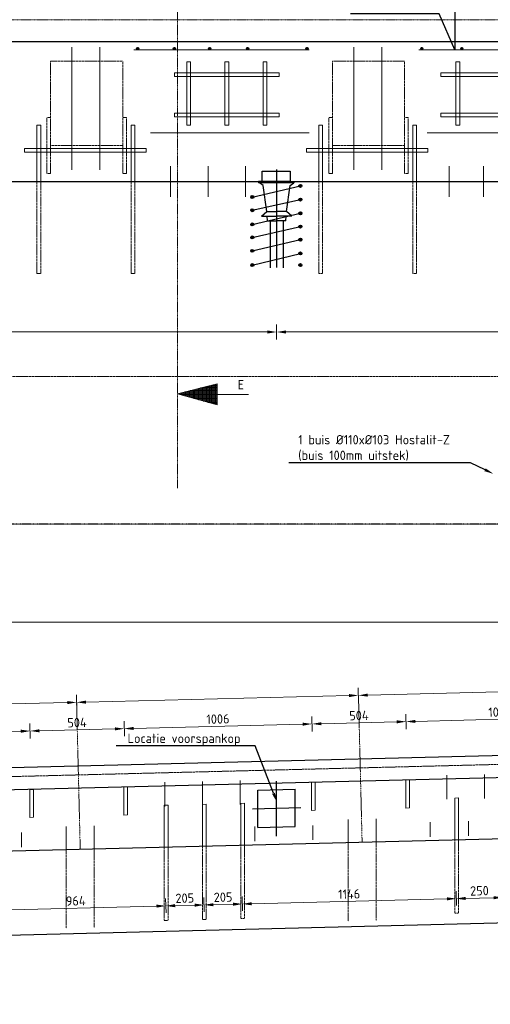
# Model space of a CAD drawing. Header units: millimetres. Extents: x -8028558 to 327273, y -63352 to 83293.
# Tile 58 of 195: x 9274 to 11794, y 2170 to 7445. Entities that reach past the tile are written whole.
import ezdxf
from ezdxf import colors
from ezdxf.entities.mleader import LeaderData, LeaderLine
from ezdxf.math import Vec2, Vec3

# ---------------------------------------------------------------- set-up
doc = ezdxf.new("R2010")
doc.units = ezdxf.units.MM
for name, pattern in [('NLCS-HIDDEN', [4, 2, -2]), ('XX-AFBREEK', [7, 4, -1, 1, -1]), ('XX-HART', [13, 4, -2, 1, -2, 4]), ('ZZ-HIDDEN-SO', [4, 2, -2])]:
    doc.linetypes.add(name, pattern=pattern)
for name, color, linetype, lineweight in [('B-CO-BC-AANGRENZENDE CONSTRUCTIE_STAAL-A', 253, 'Continuous', 18), ('B-CO-BC-AFBREEKLIJN-G', 7, 'XX-AFBREEK', 18), ('B-CO-BC-AFBREEKLIJN-GD', 7, 'XX-AFBREEK', 25), ('B-CO-BC-AFBREEKLIJN-GN', 7, 'NLCS-HIDDEN', 13), ('B-CO-BC-BETONVORM-GD', 90, 'Continuous', 25), ('B-CO-BC-BETONVORM-GN', 10, 'ZZ-HIDDEN-SO', 13), ('B-CO-BC-BETONVORM-M', 7, 'Continuous', 18), ('B-CO-BC-BETONVORM_GEWAPEND-T70', 210, 'Continuous', 70), ('B-CO-BC-STORTNAAD-GD', 10, 'BC-STORTNAAD', 25), ('B-CO-BC-VOORSPANNING-GD', 200, 'Continuous', 25), ('B-CO-BC-WAPENING-G', 170, 'Continuous', 18), ('B-CO-BC-WAPENING-GD', 130, 'Continuous', 25), ('B-CO-BC-WAPENING-GN', 150, 'NLCS-HIDDEN', 13), ('B-CO-BC-WAPENING_HOOFDWAPENING-G', 170, 'Continuous', 18), ('B-CO-BC-WAPENING_HOOFDWAPENING-GN', 140, 'NLCS-HIDDEN', 13), ('N-CO-BC-WAPENING_LOOPLIJN-G', 10, 'Continuous', 18), ('X-XX-AL-HARTLIJN-G', 7, 'XX-HART', 18), ('X-XX-AL-M', 7, 'Continuous', 18), ('X-XX-AL-VERWIJZING-T25', 7, 'Continuous', 25)]:
    doc.layers.add(name, color=color, linetype=linetype, lineweight=lineweight)
doc.styles.add('NLCS-ISO-MM20-T25', font='NLCS-ISO.ttf', dxfattribs={"height": 50})
doc.linetypes.add('BC-STORTNAAD', pattern='A,15,-1,[175,NLCS.SHX,S=1,R=0,X=0,Y=0],-1', length=17)
doc.dimstyles.new('NLCS-MM20-T25-PIJL_L0_H0', dxfattribs={"dimscale": 20, "dimtxt": 2.5, "dimasz": 2.5, "dimexe": 2, "dimexo": 2, "dimgap": 0.7, "dimtad": 1, "dimdec": 0, "dimzin": 0, "dimdsep": 46, "dimtxsty": 'NLCS-ISO-MM20-T25', "dimcen": 0, "dimdle": 2, "dimclrd": 256, "dimclre": 256, "dimclrt": 256, "dimadec": 0, "dimazin": 0, "dimtfac": 1, "dimtdec": 3, "dimtofl": 0, "dimtmove": 0, "dimatfit": 3, "dimfxl": 2, "dimfxlon": 1, "dimtfillclr": 256, "dimtolj": 1, "dimtzin": 0, "dimlwd": -1, "dimlwe": -1, "dimarcsym": 0})
doc.dimstyles.new('NLCS-MM20-T25-PIJL_L0_H4', dxfattribs={"dimscale": 20, "dimtxt": 2.5, "dimasz": 2.5, "dimexe": 2, "dimexo": 2, "dimgap": 0.7, "dimtad": 1, "dimdec": 0, "dimzin": 0, "dimdsep": 46, "dimtxsty": 'NLCS-ISO-MM20-T25', "dimcen": 0, "dimdle": 2, "dimclrd": 256, "dimclre": 256, "dimclrt": 256, "dimadec": 4, "dimazin": 0, "dimtfac": 1, "dimtdec": 3, "dimtofl": 0, "dimtmove": 0, "dimatfit": 3, "dimfxl": 2, "dimfxlon": 1, "dimtfillclr": 256, "dimtolj": 1, "dimtzin": 0, "dimlwd": -1, "dimlwe": -1, "dimarcsym": 0})
pattern_1 = [(45, (0, 0), (-2.8284271, 2.8284271), []), (45, (0, 2.4284), (-2.8284271, 2.8284271), []), (45, (0, 2.5284), (-2.8284271, 2.8284271), []), (45, (0, 2.6284), (-2.8284271, 2.8284271), [])]

# ---------------------------------------------------------------- blocks, each defined once
blk = doc.blocks.new('*D1616')
at = {"layer": 'B-CO-BC-BETONVORM-M', "transparency": 16777216}
for p, q in [((10649.9, 5812.2), (10649.9, 5732.2)), ((13494.9, 5812.2), (13494.9, 5732.2)), ((13444.9, 5772.2), (10699.9, 5772.2))]:
    blk.add_line(p, q, dxfattribs=at)
for points in [[(10699.9, 5780.5), (10699.9, 5763.8), (10649.9, 5772.2)], [(13444.9, 5780.5), (13444.9, 5763.8), (13494.9, 5772.2)]]:
    blk.add_solid(points, dxfattribs=at)
at = {"layer": 'B-CO-BC-BETONVORM-M', "transparency": 16777216, "insert": (12072.4, 5811.2), "char_height": 50, "attachment_point": 5, "style": 'NLCS-ISO-MM20-T25'}
blk.add_mtext('\\A1;2845', dxfattribs=at)
blk = doc.blocks.new('*D1619')
at = {"layer": 'B-CO-BC-BETONVORM-M', "transparency": 16777216}
for p, q in [((5899.9, 5812.2), (5899.9, 5732.2)), ((10649.9, 5812.2), (10649.9, 5732.2)), ((10599.9, 5772.2), (5949.9, 5772.2))]:
    blk.add_line(p, q, dxfattribs=at)
for points in [[(5949.9, 5780.5), (5949.9, 5763.8), (5899.9, 5772.2)], [(10599.9, 5780.5), (10599.9, 5763.8), (10649.9, 5772.2)]]:
    blk.add_solid(points, dxfattribs=at)
at = {"layer": 'B-CO-BC-BETONVORM-M', "transparency": 16777216, "insert": (8274.9, 5811.2), "char_height": 50, "attachment_point": 5, "style": 'NLCS-ISO-MM20-T25'}
blk.add_mtext('\\A1;4750', dxfattribs=at)
blk = doc.blocks.new('*D1693')
at = {"layer": 'X-XX-AL-M', "transparency": 16777216}
for p, q in [((-4319.8, 4177.1), (-4319.8, 4257.1)), ((14649.8, 4177.1), (14649.8, 4257.1)), ((14599.8, 4217.1), (-4269.8, 4217.1))]:
    blk.add_line(p, q, dxfattribs=at)
for points in [[(-4269.8, 4225.4), (-4269.8, 4208.7), (-4319.8, 4217.1)], [(14599.8, 4225.4), (14599.8, 4208.7), (14649.8, 4217.1)]]:
    blk.add_solid(points, dxfattribs=at)
at = {"layer": 'X-XX-AL-M', "transparency": 16777216, "insert": (5165, 4256.1), "char_height": 50, "attachment_point": 5, "style": 'NLCS-ISO-MM20-T25'}
blk.add_mtext('\\A1;18970', dxfattribs=at)
blk = doc.blocks.new('*D1707')
at = {"layer": 'X-XX-AL-M', "transparency": 16777216}
for p, q in [((9579.5, 3747.8), (9577.5, 3827.8)), ((8069.9, 3710.2), (8067.9, 3790.2)), ((8118.9, 3751.5), (9528.5, 3786.5))]:
    blk.add_line(p, q, dxfattribs=at)
for points in [[(8118.7, 3759.8), (8119.1, 3743.1), (8068.9, 3750.2)], [(9528.3, 3794.9), (9528.7, 3778.2), (9578.5, 3787.8)]]:
    blk.add_solid(points, dxfattribs=at)
blk = doc.blocks.new('*D1708')
at = {"layer": 'X-XX-AL-M', "transparency": 16777216}
for p, q in [((11089, 3785.3), (11087, 3865.3)), ((9579.5, 3747.8), (9577.5, 3827.8)), ((9628.4, 3789), (11038, 3824.1))]:
    blk.add_line(p, q, dxfattribs=at)
for points in [[(11037.8, 3832.4), (11038.2, 3815.8), (11088, 3825.3)], [(9628.2, 3797.3), (9628.7, 3780.7), (9578.5, 3787.8)]]:
    blk.add_solid(points, dxfattribs=at)
blk = doc.blocks.new('*D1709')
at = {"layer": 'X-XX-AL-M', "transparency": 16777216}
for p, q in [((11089, 3785.3), (11087, 3865.3)), ((11138, 3826.6), (12547.5, 3861.6)), ((12598.5, 3822.9), (12596.5, 3902.9))]:
    blk.add_line(p, q, dxfattribs=at)
for points in [[(12547.3, 3870), (12547.8, 3853.3), (12597.5, 3862.9)], [(11137.8, 3834.9), (11138.2, 3818.2), (11088, 3825.3)]]:
    blk.add_solid(points, dxfattribs=at)
blk = doc.blocks.new('*D1653')
at = {"layer": 'X-XX-AL-M', "transparency": 16777216}
for p, q in [((8325, 3569.2), (8323, 3649.2)), ((9330.7, 3594.3), (9328.7, 3674.3)), ((8374, 3610.4), (9279.7, 3633.1))]:
    blk.add_line(p, q, dxfattribs=at)
for points in [[(9279.5, 3641.4), (9279.9, 3624.7), (9329.7, 3634.3)], [(8373.8, 3618.8), (8374.2, 3602.1), (8324, 3609.2)]]:
    blk.add_solid(points, dxfattribs=at)
at = {"layer": 'X-XX-AL-M', "transparency": 16777216, "insert": (8825.9, 3660.7), "char_height": 50, "attachment_point": 5, "rotation": 1.4321, "style": 'NLCS-ISO-MM20-T25'}
blk.add_mtext('\\A1;1006', dxfattribs=at)
blk = doc.blocks.new('*D1654')
at = {"layer": 'X-XX-AL-M', "transparency": 16777216}
for p, q in [((9330.7, 3594.3), (9328.7, 3674.3)), ((9379.7, 3635.6), (9783.5, 3645.7)), ((9834.5, 3606.9), (9832.5, 3686.9))]:
    blk.add_line(p, q, dxfattribs=at)
for points in [[(9379.5, 3643.9), (9379.9, 3627.2), (9329.7, 3634.3)], [(9783.3, 3654), (9783.8, 3637.3), (9833.5, 3646.9)]]:
    blk.add_solid(points, dxfattribs=at)
at = {"layer": 'X-XX-AL-M', "transparency": 16777216, "insert": (9580.6, 3679.6), "char_height": 50, "attachment_point": 5, "rotation": 1.4321, "style": 'NLCS-ISO-MM20-T25'}
blk.add_mtext('\\A1;504', dxfattribs=at)
blk = doc.blocks.new('*D1655')
at = {"layer": 'X-XX-AL-M', "transparency": 16777216}
for p, q in [((10840.2, 3632.1), (10838.2, 3712)), ((9834.5, 3606.9), (9832.5, 3686.9)), ((9883.5, 3648.2), (10789.2, 3670.8))]:
    blk.add_line(p, q, dxfattribs=at)
for points in [[(9883.3, 3656.5), (9883.7, 3639.8), (9833.5, 3646.9)], [(10789, 3679.1), (10789.4, 3662.5), (10839.2, 3672.1)]]:
    blk.add_solid(points, dxfattribs=at)
at = {"layer": 'X-XX-AL-M', "transparency": 16777216, "insert": (10335.4, 3698.5), "char_height": 50, "attachment_point": 5, "rotation": 1.4321, "style": 'NLCS-ISO-MM20-T25'}
blk.add_mtext('\\A1;1006', dxfattribs=at)
blk = doc.blocks.new('*D1656')
at = {"layer": 'X-XX-AL-M', "transparency": 16777216}
for p, q in [((10840.2, 3632.1), (10838.2, 3712)), ((11344.1, 3644.7), (11342.1, 3724.6)), ((10889.2, 3673.3), (11293.1, 3683.4))]:
    blk.add_line(p, q, dxfattribs=at)
for points in [[(10889, 3681.6), (10889.4, 3665), (10839.2, 3672.1)], [(11292.9, 3691.7), (11293.3, 3675.1), (11343.1, 3684.6)]]:
    blk.add_solid(points, dxfattribs=at)
at = {"layer": 'X-XX-AL-M', "transparency": 16777216, "insert": (11090.2, 3717.3), "char_height": 50, "attachment_point": 5, "rotation": 1.4321, "style": 'NLCS-ISO-MM20-T25'}
blk.add_mtext('\\A1;504', dxfattribs=at)
blk = doc.blocks.new('*D1657')
at = {"layer": 'X-XX-AL-M', "transparency": 16777216}
for p, q in [((12350.1, 3669.8), (12348.1, 3749.8)), ((11344.1, 3644.7), (11342.1, 3724.6)), ((11393, 3685.9), (12299.1, 3708.5))]:
    blk.add_line(p, q, dxfattribs=at)
for points in [[(11392.8, 3694.2), (11393.3, 3677.6), (11343.1, 3684.6)], [(12298.9, 3716.9), (12299.3, 3700.2), (12349.1, 3709.8)]]:
    blk.add_solid(points, dxfattribs=at)
at = {"layer": 'X-XX-AL-M', "transparency": 16777216, "insert": (11845.1, 3736.2), "char_height": 50, "attachment_point": 5, "rotation": 1.4321, "style": 'NLCS-ISO-MM20-T25'}
blk.add_mtext('\\A1;1006', dxfattribs=at)
blk = doc.blocks.new('*D1665')
at = {"layer": 'X-XX-AL-M', "transparency": 16777216}
for p, q in [((11612.8, 2698.6), (11610.9, 2776.2)), ((11862.7, 2704.9), (11860.8, 2782.4)), ((11811.8, 2741.2), (11661.8, 2737.4))]:
    blk.add_line(p, q, dxfattribs=at)
for points in [[(11661.6, 2745.8), (11662.1, 2729.1), (11611.9, 2736.2)], [(11811.6, 2749.5), (11812, 2732.8), (11861.8, 2742.4)]]:
    blk.add_solid(points, dxfattribs=at)
at = {"layer": 'X-XX-AL-M', "transparency": 16777216, "insert": (11735.8, 2778.3), "char_height": 50, "attachment_point": 5, "rotation": 1.4321, "style": 'NLCS-ISO-MM20-T25'}
blk.add_mtext('\\A1;250', dxfattribs=at)
blk = doc.blocks.new('*D1666')
at = {"layer": 'X-XX-AL-M', "transparency": 16777216}
for p, q in [((10467.2, 2670), (10465.2, 2747.5)), ((11612.8, 2698.6), (11610.9, 2776.2)), ((11561.9, 2734.9), (10516.2, 2708.8))]:
    blk.add_line(p, q, dxfattribs=at)
for points in [[(11561.7, 2743.3), (11562.1, 2726.6), (11611.9, 2736.2)], [(10516, 2717.1), (10516.4, 2700.5), (10466.2, 2707.5)]]:
    blk.add_solid(points, dxfattribs=at)
at = {"layer": 'X-XX-AL-M', "transparency": 16777216, "insert": (11038.1, 2760.8), "char_height": 50, "attachment_point": 5, "rotation": 1.4321, "style": 'NLCS-ISO-MM20-T25'}
blk.add_mtext('\\A1;1146', dxfattribs=at)
blk = doc.blocks.new('*D1667')
at = {"layer": 'X-XX-AL-M', "transparency": 16777216}
for p, q in [((10467.2, 2670), (10465.2, 2747.5)), ((10262.2, 2664.8), (10260.3, 2742.4)), ((10416.2, 2706.3), (10311.3, 2703.7))]:
    blk.add_line(p, q, dxfattribs=at)
for points in [[(10311.1, 2712), (10311.5, 2695.3), (10261.3, 2702.4)], [(10416, 2714.6), (10416.4, 2698), (10466.2, 2707.5)]]:
    blk.add_solid(points, dxfattribs=at)
at = {"layer": 'X-XX-AL-M', "transparency": 16777216, "insert": (10362.8, 2744), "char_height": 50, "attachment_point": 5, "rotation": 1.4321, "style": 'NLCS-ISO-MM20-T25'}
blk.add_mtext('\\A1;205', dxfattribs=at)
blk = doc.blocks.new('*D1668')
at = {"layer": 'X-XX-AL-M', "transparency": 16777216}
for p, q in [((10057.3, 2659.7), (10055.3, 2737.3)), ((10211.3, 2701.2), (10106.3, 2698.5)), ((10262.2, 2664.8), (10260.3, 2742.4))]:
    blk.add_line(p, q, dxfattribs=at)
for points in [[(10106.1, 2706.9), (10106.5, 2690.2), (10056.3, 2697.3)], [(10211.1, 2709.5), (10211.5, 2692.8), (10261.3, 2702.4)]]:
    blk.add_solid(points, dxfattribs=at)
at = {"layer": 'X-XX-AL-M', "transparency": 16777216, "insert": (10157.8, 2738.8), "char_height": 50, "attachment_point": 5, "rotation": 1.4321, "style": 'NLCS-ISO-MM20-T25'}
blk.add_mtext('\\A1;205', dxfattribs=at)
blk = doc.blocks.new('*D1669')
at = {"layer": 'X-XX-AL-M', "transparency": 16777216}
for p, q in [((9093.6, 2635.6), (9091.6, 2713.2)), ((10006.4, 2696), (9142.6, 2674.4)), ((10057.3, 2659.7), (10055.3, 2737.3))]:
    blk.add_line(p, q, dxfattribs=at)
for points in [[(10006.2, 2704.4), (10006.6, 2687.7), (10056.3, 2697.3)], [(9142.4, 2682.8), (9142.8, 2666.1), (9092.6, 2673.2)]]:
    blk.add_solid(points, dxfattribs=at)
at = {"layer": 'X-XX-AL-M', "transparency": 16777216, "insert": (9573.5, 2724.2), "char_height": 50, "attachment_point": 5, "rotation": 1.4321, "style": 'NLCS-ISO-MM20-T25'}
blk.add_mtext('\\A1;964', dxfattribs=at)

msp = doc.modelspace()

# ---------------------------------------------------------------- hatches: boundary and pattern name
at = {"layer": 'B-CO-BC-AANGRENZENDE CONSTRUCTIE_STAAL-A'}
h = msp.add_hatch(dxfattribs=at)
h.set_pattern_fill('ACO-STAAL', color=256, pattern_type=2)
h.set_pattern_definition(pattern_1)
h.paths.add_polyline_path([(9899.6, 7290.4, 1), (9911.6, 7290.4, 1)])
h = msp.add_hatch(dxfattribs=at)
h.set_pattern_fill('ACO-STAAL', color=256, pattern_type=2)
h.set_pattern_definition(pattern_1)
h.paths.add_polyline_path([(10096.3, 7290.4, 1), (10108.3, 7290.4, 1)])
h = msp.add_hatch(dxfattribs=at)
h.set_pattern_fill('ACO-STAAL', color=256, pattern_type=2)
h.set_pattern_definition(pattern_1)
h.paths.add_polyline_path([(10285.6, 7290.4, 1), (10297.6, 7290.4, 1)])
h = msp.add_hatch(dxfattribs=at)
h.set_pattern_fill('ACO-STAAL', color=256, pattern_type=2)
h.set_pattern_definition(pattern_1)
h.paths.add_polyline_path([(10488.5, 7290.4, 1), (10500.5, 7290.4, 1)])
h = msp.add_hatch(dxfattribs=at)
h.set_pattern_fill('ACO-STAAL', color=256, pattern_type=2)
h.set_pattern_definition(pattern_1)
h.paths.add_polyline_path([(10806.5, 7290.4, 1), (10818.5, 7290.4, 1)])
h = msp.add_hatch(dxfattribs=at)
h.set_pattern_fill('ACO-STAAL', color=256, pattern_type=2)
h.set_pattern_definition(pattern_1)
h.paths.add_polyline_path([(11421.6, 7290.4, 1), (11433.6, 7290.4, 1)])
h = msp.add_hatch(dxfattribs=at)
h.set_pattern_fill('ACO-STAAL', color=256, pattern_type=2)
h.set_pattern_definition(pattern_1)
h.paths.add_polyline_path([(11635.7, 7290.4, 1), (11647.7, 7290.4, 1)])
at = {"layer": 'N-CO-BC-WAPENING_LOOPLIJN-G', "ltscale": 500, "true_color": 0x636466}
h = msp.add_hatch(dxfattribs=at)
h.set_pattern_fill('ANGLE', color=251)
h.set_pattern_definition([(0, (-1693710.158, -159709.213), (0, 6.985), [5.08, -1.905]), (90, (-1693710.158, -159709.213), (-6.985, 4e-16), [5.08, -1.905])])
h.paths.add_polyline_path([(10330.5, 5381.4), (10330.5, 5494), (10119.1, 5441.2), (10119.1, 5440.9)])

# ---------------------------------------------------------------- linework, layer by layer
at = {"layer": 'B-CO-BC-AFBREEKLIJN-G', "flags": 128}
for points in [[(10118.6, 4934.6), (10118, 9350)], [(16404, 7445.1), (-6325, 7445.1)]]:
    msp.add_lwpolyline(points, dxfattribs=at)
at = {"layer": 'B-CO-BC-AFBREEKLIJN-GD', "flags": 128}
msp.add_lwpolyline([(15614.8, 4742.3), (-5445.2, 4742.3)], dxfattribs=at)
at = {"layer": 'B-CO-BC-AFBREEKLIJN-GN', "flags": 128}
msp.add_lwpolyline([(12216, 5533.5), (-2153.5, 5533.5)], dxfattribs=at)
at = {"layer": 'B-CO-BC-BETONVORM-GD', "ltscale": 500, "flags": 128}
msp.add_lwpolyline([(15494.8, 6579.1), (15494.8, 7326.4), (-5395.2, 7326.4), (-5395.2, 4742.3)], dxfattribs=at)
at = {"layer": 'B-CO-BC-BETONVORM-GD', "flags": 128}
for points in [[(-5395.2, 6579.1), (15514.8, 6579.1), (15514.8, 4742.3)], [(15514.8, 3684), (15514.8, 2697.2), (-5395.2, 2170), (-5395.2, 3024.5)], [(-4188.1, 3078.3), (-4165.4, 3104), (14666.8, 3574.8)], [(14690.7, 3455.3), (-4079.3, 2986.1)]]:
    msp.add_lwpolyline(points, dxfattribs=at)
at = {"layer": 'B-CO-BC-BETONVORM-GN', "flags": 128}
msp.add_lwpolyline([(15514.8, 3547.2), (-5545.2, 3020.7)], dxfattribs=at)
at = {"layer": 'B-CO-BC-STORTNAAD-GD', "flags": 128}
msp.add_lwpolyline([(15514.8, 3147.2), (-5395.2, 2624.5)], dxfattribs=at)
at = {"layer": 'B-CO-BC-VOORSPANNING-GD', "ltscale": 500, "flags": 128}
for points in [[(10572.5, 6579.1), (10572.5, 6634.1)], [(10572.5, 6634.1), (10722.5, 6634.1)], [(10722.5, 6634.1), (10722.5, 6579.1)], [(10572.5, 6579.1), (10552.5, 6579.1)], [(10552.5, 6579.1), (10552.5, 6571.1)], [(10722.5, 6579.1), (10572.5, 6579.1)], [(10722.5, 6579.1), (10742.5, 6579.1)], [(10742.5, 6579.1), (10742.5, 6571.1)], [(10784.9, 6554.8), (10768.9, 6554.8)], [(10776.9, 6546.8), (10776.9, 6562.8)], [(10776.9, 6554.8), (10784.9, 6554.8)], [(10527.6, 6495.2), (10511.6, 6495.2)], [(10519.6, 6487.2), (10519.6, 6503.2)], [(10519.6, 6495.2), (10527.6, 6495.2)], [(10776.9, 6473.9), (10776.9, 6489.9)], [(10784.9, 6481.9), (10768.9, 6481.9)], [(10776.9, 6481.9), (10784.9, 6481.9)], [(10527.6, 6424.6), (10511.6, 6424.6)], [(10519.6, 6416.6), (10519.6, 6432.6)], [(10519.6, 6424.6), (10527.6, 6424.6)], [(10784.9, 6407.9), (10768.9, 6407.9)], [(10776.9, 6399.9), (10776.9, 6415.9)], [(10776.9, 6407.9), (10784.9, 6407.9)], [(10527.6, 6348.3), (10511.6, 6348.3)], [(10519.6, 6340.3), (10519.6, 6356.3)], [(10519.6, 6348.3), (10527.6, 6348.3)], [(10784.9, 6337.2), (10768.9, 6337.2)], [(10776.9, 6329.2), (10776.9, 6345.2)], [(10776.9, 6337.2), (10784.9, 6337.2)], [(10527.6, 6278.8), (10511.6, 6278.8)], [(10519.6, 6270.8), (10519.6, 6286.8)], [(10519.6, 6278.8), (10527.6, 6278.8)], [(10784.9, 6267.1), (10768.9, 6267.1)], [(10776.9, 6259.1), (10776.9, 6275.1)], [(10776.9, 6267.1), (10784.9, 6267.1)], [(10527.6, 6207), (10511.6, 6207)], [(10519.6, 6199), (10519.6, 6215)], [(10519.6, 6207), (10527.6, 6207)], [(10784.9, 6193.1), (10768.9, 6193.1)], [(10776.9, 6185.1), (10776.9, 6201.1)], [(10776.9, 6193.1), (10784.9, 6193.1)], [(10527.6, 6130.7), (10511.6, 6130.7)], [(10519.6, 6122.7), (10519.6, 6138.7)], [(10519.6, 6130.7), (10527.6, 6130.7)], [(10784.9, 6130.7), (10768.9, 6130.7)], [(10776.9, 6122.7), (10776.9, 6138.7)], [(10776.9, 6130.7), (10784.9, 6130.7)]]:
    msp.add_lwpolyline(points, dxfattribs=at)
at = {"layer": 'B-CO-BC-VOORSPANNING-GD', "ltscale": 5, "flags": 128}
for points in [[(10649.9, 6643.4), (10649.9, 6118.3)], [(10519.6, 6495.2), (10776.9, 6554.8)], [(10742.5, 6571.1), (10552.5, 6571.1)], [(10577.8, 6556.8), (10557.3, 6571.1)], [(10597.3, 6417.4), (10577.8, 6556.8)], [(10702.4, 6417.4), (10721.9, 6556.8)], [(10721.9, 6556.8), (10742.5, 6571.1)], [(10519.6, 6424.6), (10776.9, 6481.9)], [(10519.6, 6348.3), (10776.9, 6407.9)], [(10569.3, 6392.5), (10597.3, 6417.4)], [(10601.1, 6367.5), (10599.7, 6392.8)], [(10698.7, 6367.5), (10700.1, 6392.8)], [(10730.4, 6392.5), (10702.4, 6417.4)], [(10519.6, 6278.8), (10776.9, 6337.2)], [(10615.8, 6367.7), (10615.1, 6116.6)], [(10684, 6367.7), (10684.7, 6116.6)], [(10519.6, 6207), (10776.9, 6267.1)], [(10519.6, 6130.7), (10776.9, 6193.1)]]:
    msp.add_lwpolyline(points, dxfattribs=at)
at = {"layer": 'B-CO-BC-VOORSPANNING-GD', "flags": 128}
for points in [[(10569.3, 6392.5), (10649.9, 6392.5)], [(10597.3, 6417.4), (10649.9, 6417.4)], [(10702.4, 6417.4), (10649.9, 6417.4)], [(10730.4, 6392.5), (10649.9, 6392.5)], [(10601.1, 6367.5), (10649.9, 6367.5)], [(10698.7, 6367.5), (10649.9, 6367.5)], [(10649.9, 3070.2), (10649.9, 3365.2)], [(10549.9, 3317.9), (10749.9, 3322.9)], [(10549.9, 3117.9), (10549.9, 3317.9)], [(10749.9, 3122.9), (10749.9, 3322.9)], [(10520.3, 3217.1), (10779.9, 3223.6)], [(10549.9, 3117.9), (10749.9, 3122.9)]]:
    msp.add_lwpolyline(points, dxfattribs=at)
at = {"layer": 'B-CO-BC-VOORSPANNING-GD', "ltscale": 500}
for centre in [(10776.9, 6554.8), (10519.6, 6495.2), (10776.9, 6481.9), (10519.6, 6424.6), (10776.9, 6407.9), (10519.6, 6348.3), (10776.9, 6337.2), (10519.6, 6278.8), (10776.9, 6267.1), (10519.6, 6207), (10776.9, 6193.1), (10519.6, 6130.7), (10776.9, 6130.7)]:
    msp.add_circle(centre, 8, dxfattribs=at)
at = {"layer": 'B-CO-BC-WAPENING-G', "flags": 128}
msp.add_lwpolyline([(10330.5, 5437.7), (10499, 5437.7)], dxfattribs=at)
at = {"layer": 'B-CO-BC-WAPENING-GD'}
for centre in [(9905.6, 7290.4), (10102.3, 7290.4), (10291.6, 7290.4), (10494.5, 7290.4), (10812.5, 7290.4), (11427.6, 7290.4), (11641.7, 7290.4)]:
    msp.add_circle(centre, 6, dxfattribs=at)
at = {"layer": 'B-CO-BC-WAPENING-GN'}
for points in [[(9825.4, 6771.3), (9439.5, 6771.3), (9439.5, 7222.5), (9825.4, 7222.5)], [(11334.9, 6771.3), (10949, 6771.3), (10949, 7222.5), (11334.9, 7222.5)]]:
    msp.add_lwpolyline(points, close=True, dxfattribs=at)
at = {"layer": 'B-CO-BC-WAPENING-GN', "flags": 128}
for points in [[(9419.5, 6621.3), (9419.5, 6921.3)], [(9439.5, 6921.3), (9419.5, 6921.3)], [(9845.4, 6921.3), (9825.4, 6921.3)], [(9845.4, 6771.3), (9845.4, 6921.3)], [(10929, 6621.3), (10929, 6921.3)], [(10949, 6921.3), (10929, 6921.3)], [(11354.9, 6921.3), (11334.9, 6921.3)], [(11354.9, 6771.3), (11354.9, 6921.3)], [(9439.5, 6771.3), (9439.5, 6621.3)], [(9825.4, 6621.3), (9825.4, 6771.3)], [(9845.4, 6771.3), (9845.4, 6621.3)], [(10949, 6771.3), (10949, 6621.3)], [(11334.9, 6621.3), (11334.9, 6771.3)], [(11354.9, 6771.3), (11354.9, 6621.3)], [(9439.5, 6621.3), (9419.5, 6621.3)], [(9845.4, 6621.3), (9825.4, 6621.3)], [(10949, 6621.3), (10929, 6621.3)], [(11354.9, 6621.3), (11334.9, 6621.3)], [(9366.4, 6579.1), (9366.4, 6085.4)], [(9386.4, 6085.4), (9386.4, 6579.1)], [(9870.2, 6579.1), (9870.2, 6085.4)], [(9890.2, 6085.4), (9890.2, 6579.1)], [(10875.9, 6579.1), (10875.9, 6085.4)], [(10895.9, 6085.4), (10895.9, 6579.1)], [(11379.7, 6579.1), (11379.7, 6085.4)], [(11399.7, 6085.4), (11399.7, 6579.1)], [(9366.4, 6085.4), (9386.4, 6085.4)], [(9870.2, 6085.4), (9890.2, 6085.4)], [(10875.9, 6085.4), (10895.9, 6085.4)], [(11379.7, 6085.4), (11399.7, 6085.4)]]:
    msp.add_lwpolyline(points, dxfattribs=at)
at = {"layer": 'B-CO-BC-WAPENING_HOOFDWAPENING-G', "flags": 128}
for points in [[(9553.3, 6824.5), (9553.3, 7298.3)], [(9703.3, 6828.3), (9703.3, 7298.3)], [(10824.6, 7284.4), (9884.8, 7284.4)], [(11062.8, 6824.5), (11062.8, 7298.3)], [(11212.8, 6828.3), (11212.8, 7298.3)], [(12245.3, 7284.4), (11412.2, 7284.4)], [(9553.3, 6824.5), (9553.3, 6641)], [(9703.3, 6828.3), (9703.3, 6641)], [(10824.6, 6838.9), (9973.9, 6838.9)], [(11062.8, 6824.5), (11062.8, 6641)], [(11212.8, 6828.3), (11212.8, 6641)], [(12245.3, 6838.9), (11455.4, 6838.9)], [(10081.4, 6496.9), (10081.4, 6661.3)], [(10282.5, 6496.9), (10282.5, 6661.3)], [(10483.6, 6496.9), (10483.6, 6661.3)], [(11573.9, 6496.9), (11573.9, 6661.3)], [(11758, 6496.9), (11758, 6661.3)], [(11561, 3397.1), (11561, 3268.3)], [(11762.2, 3402.1), (11762.2, 3273.3)], [(10051.5, 3359.4), (10051.5, 3230.5)], [(10252.6, 3364.4), (10252.6, 3235.5)], [(10453.8, 3369.4), (10453.8, 3240.6)], [(11603.8, 3275.2), (11623.8, 3275.7)], [(11603.8, 3275.2), (11603.8, 3049.4)], [(11623.8, 3275.7), (11623.8, 3049.9)], [(10048.3, 3236.3), (10068.3, 3236.8)], [(10048.3, 3236.3), (10048.3, 3010.5)], [(10068.3, 3236.8), (10068.3, 3011)], [(10253.2, 3241.4), (10273.2, 3241.9)], [(10253.2, 3241.4), (10253.2, 3015.7)], [(10273.2, 3241.9), (10273.2, 3016.2)], [(10458.2, 3246.5), (10478.2, 3247)], [(10458.2, 3246.5), (10458.2, 3020.8)], [(10478.2, 3247), (10478.2, 3021.3)], [(9523.5, 2997.4), (9523.5, 3122.2)], [(9673.4, 3001.2), (9673.4, 3126)], [(10533.2, 3122), (10533.2, 3043.8)], [(10843.6, 3128.8), (10843.6, 3050.6)], [(11033, 3035.2), (11033, 3160)], [(11182.9, 3038.9), (11182.9, 3163.7)], [(11472.2, 3145.5), (11472.2, 3067.3)], [(11677, 3150.6), (11677, 3072.4)], [(9283.5, 3090.7), (9283.5, 3012.6)]]:
    msp.add_lwpolyline(points, dxfattribs=at)
at = {"layer": 'B-CO-BC-WAPENING_HOOFDWAPENING-G'}
for points in [[(10168.1, 6880.4), (10168.1, 7220.4), (10188.1, 7220.4), (10188.1, 6880.4)], [(10373.1, 6880.4), (10373.1, 7220.4), (10393.1, 7220.4), (10393.1, 6880.4)], [(10578, 6880.4), (10578, 7220.4), (10598, 7220.4), (10598, 6880.4)], [(11610.2, 6880.4), (11610.2, 7220.4), (11630.2, 7220.4), (11630.2, 6880.4)], [(10103.6, 7160.3), (10103.6, 7140.3), (10663.6, 7140.3), (10663.6, 7160.3)], [(11529.4, 7140.3), (11529.4, 7160.3), (12179.4, 7160.3), (12179.4, 7140.3)], [(10103.6, 6944.6), (10103.6, 6924.6), (10663.6, 6924.6), (10663.6, 6944.6)], [(11529.4, 6924.6), (11529.4, 6944.6), (12179.4, 6944.6), (12179.4, 6924.6)], [(9300.2, 6735.3), (9300.2, 6755.3), (9950.2, 6755.3), (9950.2, 6735.3)], [(10809.7, 6735.3), (10809.7, 6755.3), (11459.7, 6755.3), (11459.7, 6735.3)], [(9831.4, 3333.9), (9831.4, 3183.9), (9851.3, 3184.4), (9851.3, 3334.4)], [(10837, 3359), (10837, 3209), (10857, 3209.5), (10857, 3359.5)], [(11340.9, 3371.6), (11340.9, 3221.6), (11360.9, 3222.1), (11360.9, 3372.1)], [(9327.5, 3321.3), (9327.5, 3171.3), (9347.5, 3171.8), (9347.5, 3321.8)]]:
    msp.add_lwpolyline(points, close=True, dxfattribs=at)
for points in [[(9386.4, 6579.1), (9386.4, 6880.4), (9366.4, 6880.4), (9366.4, 6579.1)], [(9890.2, 6579.1), (9890.2, 6880.4), (9870.2, 6880.4), (9870.2, 6579.1)], [(10895.9, 6579.1), (10895.9, 6880.4), (10875.9, 6880.4), (10875.9, 6579.1)], [(11399.7, 6579.1), (11399.7, 6880.4), (11379.7, 6880.4), (11379.7, 6579.1)]]:
    msp.add_lwpolyline(points, dxfattribs=at)
at = {"layer": 'B-CO-BC-WAPENING_HOOFDWAPENING-GN', "flags": 128}
for points in [[(10048.3, 3010.5), (10048.3, 2619.5)], [(10068.3, 3011), (10068.3, 2620)], [(10253.2, 3015.7), (10253.2, 2624.6)], [(10273.2, 3016.2), (10273.2, 2625.1)], [(10458.2, 3020.8), (10458.2, 2629.7)], [(10478.2, 3021.3), (10478.2, 2630.2)], [(11033, 3035.2), (11033, 2615)], [(11182.9, 3038.9), (11182.9, 2618.7)], [(11603.8, 3049.4), (11603.8, 2658.4)], [(11623.8, 3049.9), (11623.8, 2658.9)], [(9523.5, 2997.4), (9523.5, 2577.2)], [(9673.4, 3001.2), (9673.4, 2581)], [(11603.8, 2658.4), (11623.8, 2658.9)], [(10048.3, 2619.5), (10068.3, 2620)], [(10253.2, 2624.6), (10273.2, 2625.1)], [(10458.2, 2629.7), (10478.2, 2630.2)]]:
    msp.add_lwpolyline(points, dxfattribs=at)
at = {"layer": 'N-CO-BC-WAPENING_LOOPLIJN-G', "ltscale": 500, "flags": 128}
for points in [[(10118.6, 5441), (10330.5, 5494)], [(10330.5, 5494), (10330.5, 5381.4)], [(10330.5, 5381.4), (10118.6, 5441)]]:
    msp.add_lwpolyline(points, dxfattribs=at)
at = {"layer": 'X-XX-AL-HARTLIJN-G', "flags": 128}
for points in [[(11107.6, 3037), (11088, 3825.3)], [(9598.1, 2999.3), (9578.5, 3787.8)]]:
    msp.add_lwpolyline(points, dxfattribs=at)

# ---------------------------------------------------------------- texts
at = {"layer": 'B-CO-BC-BETONVORM_GEWAPEND-T70', "ltscale": 500, "insert": (10475.7, 5514.7), "char_height": 50, "attachment_point": 3, "style": 'NLCS-ISO-MM20-T25'}
msp.add_mtext_dynamic_manual_height_columns('E', width=332.893, gutter_width=35, heights=[0], dxfattribs=at)

# ---------------------------------------------------------------- dimensions: what is measured, and where the dimension line sits
at = {"layer": 'B-CO-BC-BETONVORM-M'}
for base, p1, p2, picture, middle in [((5899.9, 5772.2), (10649.9, 6579.1), (5899.9, 6579.1), '*D1619', (8274.9, 5811.2)), ((10649.9, 5772.2), (13494.9, 6579.1), (10649.9, 6579.1), '*D1616', (12072.4, 5811.2))]:
    dim = msp.add_linear_dim(base=base, p1=p1, p2=p2, angle=180, dimstyle='NLCS-MM20-T25-PIJL_L0_H0', dxfattribs=at)
    dim.commit()
    dim.dimension.update_dxf_attribs({"geometry": picture, "text_midpoint": middle})
at = {"layer": 'X-XX-AL-M'}
for base, p1, p2, angle, picture, middle in [((-4319.8, 4217.1), (14649.8, 3632.2), (-4319.8, 3128.6), 180, '*D1693', (5165, 4256.1)), ((11343.1, 3684.6), (10847, 3359.3), (11350.9, 3371.9), 181.4321, '*D1656', (11090.2, 3717.3)), ((12349.1, 3709.8), (11350.9, 3371.9), (12356.9, 3397), 181.4321, '*D1657', (11845.1, 3736.2)), ((9329.7, 3634.3), (8331.8, 3296.4), (9337.5, 3321.5), 181.4321, '*D1653', (8825.9, 3660.7)), ((9833.5, 3646.9), (9337.5, 3321.5), (9841.4, 3334.1), 181.4321, '*D1654', (9580.6, 3679.6)), ((10839.2, 3672.1), (9841.4, 3334.1), (10847, 3359.3), 181.4321, '*D1655', (10335.4, 3698.5)), ((11611.9, 2736.2), (11863.7, 2664.9), (11613.8, 2658.6), 1.4321, '*D1665', (11735.8, 2778.3)), ((9092.6, 2673.2), (10058.3, 2619.7), (9094.6, 2595.6), 1.4321, '*D1669', (9573.5, 2724.2)), ((10056.3, 2697.3), (10263.2, 2624.9), (10058.3, 2619.7), 1.4321, '*D1668', (10157.8, 2738.8)), ((10261.3, 2702.4), (10468.2, 2630), (10263.2, 2624.9), 1.4321, '*D1667', (10362.8, 2744)), ((10466.2, 2707.5), (11613.8, 2658.6), (10468.2, 2630), 1.4321, '*D1666', (11038.1, 2760.8))]:
    dim = msp.add_linear_dim(base=base, p1=p1, p2=p2, angle=angle, dimstyle='NLCS-MM20-T25-PIJL_L0_H4', dxfattribs=at)
    dim.commit()
    dim.dimension.update_dxf_attribs({"geometry": picture, "text_midpoint": middle})
for base, p1, p2, picture, middle in [((11088, 3825.3), (9598.1, 2999.3), (11107.6, 3037), '*D1708', (10333.2, 3806.5)), ((12597.5, 3862.9), (11107.6, 3037), (12617.1, 3074.8), '*D1709', (11842.8, 3844.1)), ((9578.5, 3787.8), (8088.6, 2961.6), (9598.1, 2999.3), '*D1707', (8823.7, 3769))]:
    dim = msp.add_linear_dim(base=base, p1=p1, p2=p2, angle=181.4252, text=' ', dimstyle='NLCS-MM20-T25-PIJL_L0_H4', dxfattribs=at)
    dim.commit()
    dim.dimension.update_dxf_attribs({"geometry": picture, "text_midpoint": middle})

# ---------------------------------------------------------------- leaders
at = {"layer": 'X-XX-AL-VERWIJZING-T25'}
ml = msp.add_multileader_mtext('Standard', dxfattribs=at)
ml.set_content('2x24Ø12No6', color=256, style='NLCS-ISO-MM20-T25')
ml.set_leader_properties(color=256, linetype='ByLayer', lineweight=-1)
ml.build(insert=Vec2(0, 0))
ml.multileader.update_dxf_attribs({"text_left_attachment_type": 5, "text_right_attachment_type": 5, "dogleg_length": 50, "arrow_head_size": 50})
ctx = ml.context
ctx.base_point, ctx.char_height, ctx.arrow_head_size, ctx.landing_gap_size, ctx.plane_origin = Vec3(11079.1, 7476.6), 50, 50, 18, Vec3(11603.4, 7680.4)
ctx.left_attachment, ctx.right_attachment = 5, 5
notes = []
notes.append((ctx, [(0, (1, 1, 0), (11520.1, 7476.6), (-1, 0), 50, [(1, [(11603.4, 7680.4), (11603.4, 7284.4)], 0, [])])]))
ctx.mtext.insert, ctx.mtext.flow_direction = Vec3(11097.1, 7536.6), 5
ml = msp.add_multileader_mtext('Standard', dxfattribs=at)
ml.set_content('1 Kabel in voegspleet', color=256, style='NLCS-ISO-MM20-T25')
ml.set_leader_properties(color=256, linetype='ByLayer', lineweight=-1)
ml.build(insert=Vec2(0, 0))
ml.multileader.update_dxf_attribs({"text_left_attachment_type": 5, "text_right_attachment_type": 5, "dogleg_length": 50, "arrow_head_size": 50})
ctx = ml.context
ctx.base_point, ctx.char_height, ctx.arrow_head_size, ctx.landing_gap_size, ctx.plane_origin = Vec3(2744.9, 7363.8), 50, 50, 18, Vec3(3842.1, 7348.1)
ctx.left_attachment, ctx.right_attachment = 5, 5
notes.append((ctx, [(1, (1, 1, 0), (3480.9, 7363.8), (-1, 0), 50, [(0, [(3594.3, 7326.4)], 0, [])])]))
ctx.mtext.insert, ctx.mtext.width, ctx.mtext.flow_direction = Vec3(2762.9, 7428.8), 19768.594, 5
ml = msp.add_multileader_mtext('Standard', dxfattribs=at)
ml.set_content('Stekken 72{\\H1.08333x;Ø\\H1x;12No5}', color=256, style='NLCS-ISO-MM20-T25')
ml.set_leader_properties(color=256, linetype='ByLayer', lineweight=-1)
ml.build(insert=Vec2(0, 0))
ml.multileader.update_dxf_attribs({"text_left_attachment_type": 5, "text_right_attachment_type": 5, "dogleg_length": 50, "arrow_head_size": 50})
ctx = ml.context
ctx.base_point, ctx.char_height, ctx.arrow_head_size, ctx.landing_gap_size, ctx.plane_origin = Vec3(4264.1, 7369.7), 50, 50, 18, Vec3(4319.1, 7416)
ctx.left_attachment, ctx.right_attachment = 5, 5
notes.append((ctx, [(0, (1, 1, 0), (4214.1, 7369.7), (1, 0), 50, [(0, [(4071.3, 7290.4)], 0, [])])]))
ctx.mtext.insert, ctx.mtext.width, ctx.mtext.flow_direction = Vec3(4282.1, 7434.7), 19768.594, 5
ml = msp.add_multileader_mtext('Standard', dxfattribs=at)
ml.set_content('4{\\H1.08333x;Ø\\H1x;12No9a,b}', color=256, style='NLCS-ISO-MM20-T25')
ml.set_leader_properties(color=256, linetype='ByLayer', lineweight=-1)
ml.build(insert=Vec2(0, 0))
ml.multileader.update_dxf_attribs({"text_left_attachment_type": 5, "text_right_attachment_type": 5, "dogleg_length": 50, "arrow_head_size": 50})
ctx = ml.context
ctx.base_point, ctx.char_height, ctx.arrow_head_size, ctx.landing_gap_size, ctx.plane_origin = Vec3(2555, 6323.9), 50, 50, 18, Vec3(2296.6, 6370.3)
ctx.left_attachment, ctx.right_attachment = 5, 5
notes.append((ctx, [(0, (1, 1, 0), (2505, 6323.9), (1, 0), 50, [(0, [(2425.4, 6607.4)], 0, [])])]))
ctx.mtext.insert, ctx.mtext.width, ctx.mtext.flow_direction = Vec3(2573, 6388.9), 19735.353, 5
ml = msp.add_multileader_mtext('Standard', dxfattribs=at)
ml.set_content('1 buis Ø110xØ103 Hostalit-Z\\P(buis 100mm uitstek)', color=256, style='NLCS-ISO-MM20-T25')
ml.set_leader_properties(color=256, linetype='ByLayer', lineweight=-1)
ml.build(insert=Vec2(0, 0))
ml.multileader.update_dxf_attribs({"text_left_attachment_type": 5, "text_right_attachment_type": 5, "dogleg_length": 50, "arrow_head_size": 50})
ctx = ml.context
ctx.base_point, ctx.char_height, ctx.arrow_head_size, ctx.landing_gap_size, ctx.plane_origin = Vec3(10747.5, 5071.5), 50, 50, 18, Vec3(10517.5, 5081.7)
ctx.left_attachment, ctx.right_attachment = 5, 5
notes.append((ctx, [(1, (1, 1, 0), (11688.5, 5071.5), (-1, 0), 50, [(0, [(11811, 5012.1)], 0, [])])]))
ctx.mtext.insert, ctx.mtext.width, ctx.mtext.flow_direction = Vec3(10765.5, 5219.9), 13466.668, 5
ml = msp.add_multileader_mtext('Standard', dxfattribs=at)
ml.set_content('Locatie voorspankop', color=256, style='NLCS-ISO-MM20-T25')
ml.set_leader_properties(color=256, linetype='ByLayer', lineweight=-1)
ml.build(insert=Vec2(0, 0))
ml.multileader.update_dxf_attribs({"text_left_attachment_type": 5, "text_right_attachment_type": 5, "dogleg_length": 50, "arrow_head_size": 50})
ctx = ml.context
ctx.base_point, ctx.char_height, ctx.arrow_head_size, ctx.landing_gap_size, ctx.plane_origin = Vec3(9833.6, 3554.8), 50, 50, 18, Vec3(10648.4, 3751.9)
ctx.left_attachment, ctx.right_attachment = 5, 5
notes.append((ctx, [(0, (1, 1, 0), (10534.6, 3554.8), (-1, 0), 50, [(0, [(10651, 3253.9)], 0, [])])]))
ctx.mtext.insert, ctx.mtext.flow_direction = Vec3(9851.6, 3619.8), 5
for ctx, leaders in notes:
    for number, flags, end, landing, length, lines in leaders:
        leader = LeaderData()
        leader.index, (leader.has_last_leader_line, leader.has_dogleg_vector, leader.attachment_direction) = number, flags
        leader.last_leader_point, leader.dogleg_vector, leader.dogleg_length = Vec3(end), Vec3(landing), length
        for number, points, colour, breaks in lines:
            line = LeaderLine()
            line.index, line.vertices, line.color, line.breaks = number, Vec3.list(points), colors.encode_raw_color(colour), breaks
            leader.lines.append(line)
        ctx.leaders.append(leader)

doc.saveas('drawing.dxf')
